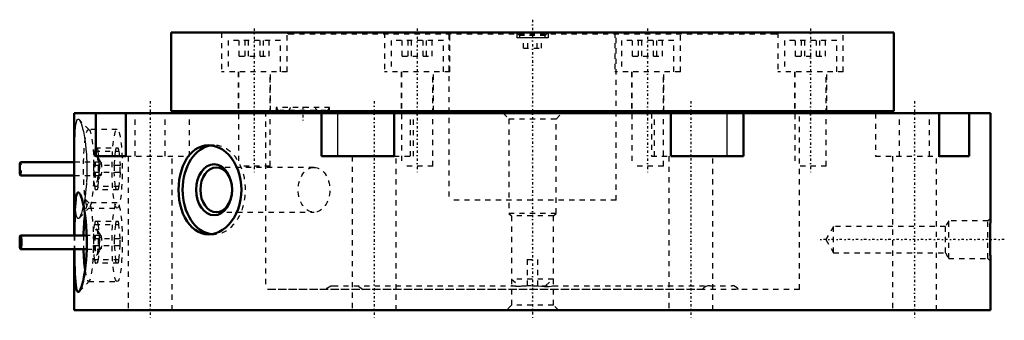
# Model space of a CAD drawing. Header units: millimetres. Extents: x -98 to 90, y -2 to 55.
import ezdxf

# ---------------------------------------------------------------- set-up
doc = ezdxf.new("R2010")
doc.units = ezdxf.units.MM
doc.linetypes.add('Center', pattern=[1.5, 0.45, -0.5, 0.05, -0.5])
doc.linetypes.add('Dashed', pattern=[2, 1, -1])
for name, color, linetype, lineweight in [('2d ConnectionPoints', 7, 'Continuous', 50), ('AM_0', 7, 'Continuous', 50), ('AM_4', 3, 'Continuous', 25), ('AM_5', 3, 'Continuous', 25), ('AM_7', 7, 'Center', 25), ('AM_9', 6, 'Dashed', 25)]:
    doc.layers.add(name, color=color, linetype=linetype, lineweight=lineweight)

# ---------------------------------------------------------------- blocks, each defined once
blk = doc.blocks.new('1_AMF428755_0_in_AMF552968_2')
at = {"layer": 'AM_0'}
for p, q in [((69, 53), (-69, 53)), ((-69, 53), (-69, 38)), ((69, 38), (69, 53)), ((69, 38), (-69, 38))]:
    blk.add_line(p, q, dxfattribs=at)
at = {"layer": 'AM_5'}
for p, q in [((-3, 53), (-3, 52)), ((3, 53), (3, 52)), ((3, 52), (-3, 52))]:
    blk.add_line(p, q, dxfattribs=at)
at = {"layer": 'AM_7'}
for p, q in [((-53.12, 53.75), (-53.12, 26.3)), ((-22, 53.75), (-22, 26.3)), ((22, 53.75), (22, 26.3)), ((53.12, 53.75), (53.12, 26.3)), ((-43.84, 38.82), (-43.84, 36.18))]:
    blk.add_line(p, q, dxfattribs=at)
at = {"layer": 'AM_9'}
for p, q in [((-59.37, 53), (-59.37, 45.5)), ((-47, 53), (-46.48, 52.7)), ((-46.87, 45.5), (-46.87, 53)), ((46.48, 52.7), (-46.48, 52.7)), ((-28.25, 53), (-28.25, 45.5)), ((-16, 52.7), (-16, 21)), ((-15.75, 45.5), (-15.75, 53)), ((-3, 53), (-2.46, 52.46)), ((2.46, 52.46), (3, 53)), ((15.75, 53), (15.75, 45.5)), ((16, 21), (16, 52.7)), ((28.25, 45.5), (28.25, 53)), ((46.48, 52.7), (47, 53)), ((46.87, 53), (46.87, 45.5)), ((59.37, 45.5), (59.37, 53)), ((-48.12, 51.5), (-58.12, 51.5)), ((-58.12, 51.5), (-58.12, 45.5)), ((-55.99, 48.5), (-55.99, 51.5)), ((-54.88, 48.5), (-54.88, 51.5)), ((-54.23, 48.5), (-54.23, 51.5)), ((-52.02, 48.5), (-52.02, 51.5)), ((-51.37, 48.5), (-51.37, 51.5)), ((-50.26, 48.5), (-50.26, 51.5)), ((-48.12, 45.5), (-48.12, 51.5)), ((-17, 51.5), (-27, 51.5)), ((-27, 51.5), (-27, 45.5)), ((-24.87, 48.5), (-24.87, 51.5)), ((-23.76, 48.5), (-23.76, 51.5)), ((-23.11, 48.5), (-23.11, 51.5)), ((-20.9, 48.5), (-20.9, 51.5)), ((-20.25, 48.5), (-20.25, 51.5)), ((-19.14, 48.5), (-19.14, 51.5)), ((-17, 45.5), (-17, 51.5)), ((-2.46, 52.46), (-2.46, 52)), ((2.46, 52.46), (-2.46, 52.46)), ((2.46, 52), (-2.46, 52)), ((-1.73, 50), (-1.73, 52)), ((-0.87, 50), (-0.87, 52)), ((0.87, 50), (0.87, 52)), ((1.73, 50), (1.73, 52)), ((2.46, 52), (2.46, 52.46)), ((27, 51.5), (17, 51.5)), ((17, 51.5), (17, 45.5)), ((19.14, 48.5), (19.14, 51.5)), ((20.25, 48.5), (20.25, 51.5)), ((20.9, 48.5), (20.9, 51.5)), ((23.11, 48.5), (23.11, 51.5)), ((23.76, 48.5), (23.76, 51.5)), ((24.87, 48.5), (24.87, 51.5)), ((27, 45.5), (27, 51.5)), ((58.12, 51.5), (48.12, 51.5)), ((48.12, 51.5), (48.12, 45.5)), ((50.26, 48.5), (50.26, 51.5)), ((51.37, 48.5), (51.37, 51.5)), ((52.02, 48.5), (52.02, 51.5)), ((54.23, 48.5), (54.23, 51.5)), ((54.88, 48.5), (54.88, 51.5)), ((55.99, 48.5), (55.99, 51.5)), ((58.12, 45.5), (58.12, 51.5)), ((-1.73, 50), (1.73, 50)), ((-55.99, 48.5), (-50.26, 48.5)), ((-24.87, 48.5), (-19.14, 48.5)), ((19.14, 48.5), (24.87, 48.5)), ((50.26, 48.5), (55.99, 48.5)), ((-46.87, 45.5), (-59.37, 45.5)), ((-56.22, 45.5), (-56.22, 38)), ((-56.12, 45.5), (-56.12, 27.5)), ((-50.12, 27.5), (-50.12, 45.5)), ((-50.02, 38), (-50.02, 45.5)), ((-15.75, 45.5), (-28.25, 45.5)), ((-25.1, 45.5), (-25.1, 38)), ((-25, 45.5), (-25, 27.5)), ((-19, 27.5), (-19, 45.5)), ((-18.9, 38), (-18.9, 45.5)), ((28.25, 45.5), (15.75, 45.5)), ((18.9, 45.5), (18.9, 38)), ((19, 45.5), (19, 27.5)), ((25, 27.5), (25, 45.5)), ((25.1, 38), (25.1, 45.5)), ((59.37, 45.5), (46.87, 45.5)), ((50.02, 45.5), (50.02, 38)), ((50.12, 45.5), (50.12, 27.5)), ((56.12, 27.5), (56.12, 45.5)), ((56.22, 38), (56.22, 45.5)), ((-51, 38), (-51, 4)), ((-38.74, 38.7), (-48.94, 38.7)), ((-48.94, 38.7), (-48.94, 38)), ((-39.44, 38.1), (-48.24, 38.1)), ((-38.74, 38), (-38.74, 38.7)), ((51, 4), (51, 38)), ((-50.12, 27.5), (-56.12, 27.5)), ((-19, 27.5), (-25, 27.5)), ((25, 27.5), (19, 27.5)), ((56.12, 27.5), (50.12, 27.5)), ((16, 21), (-16, 21)), ((-1, 9.7), (1, 9.7)), ((-1, 9.7), (-1, 4.7)), ((1, 4.7), (1, 9.7)), ((4, 5.96), (-4, 5.96)), ((-4, 5.96), (-2.5, 4.7)), ((2.5, 4.7), (4, 5.96)), ((32.41, 4), (-51, 4)), ((-38.12, 4.7), (38.12, 4.7)), ((51, 4), (39.38, 4))]:
    blk.add_line(p, q, dxfattribs=at)
for points in [[(-39.38, 4), (-39.12, 4.29), (-38.81, 4.51), (-38.48, 4.65), (-38.12, 4.7)], [(-33.88, 4.7), (-33.5, 4.66), (-33.13, 4.53), (-32.76, 4.31), (-32.41, 4)], [(-0.25, 4.7), (-0.99, 4.67), (-1.73, 4.6), (-2.29, 4.55), (-2.8, 4.53), (-3.22, 4.54), (-3.57, 4.59), (-3.81, 4.65), (-3.96, 4.69), (-3.99, 4.7)], [(0.25, 4.7), (0.99, 4.67), (1.73, 4.6), (2.29, 4.55), (2.8, 4.53), (3.22, 4.54), (3.57, 4.59), (3.81, 4.65), (3.96, 4.69), (3.99, 4.7)], [(33.88, 4.7), (33.5, 4.66), (33.13, 4.53), (32.76, 4.31), (32.41, 4)], [(39.38, 4), (39.12, 4.29), (38.81, 4.51), (38.48, 4.65), (38.12, 4.7)]]:
    blk.add_lwpolyline(points, dxfattribs=at)
for centre, start, end in [((-48.24, 38.7), 180, 270), ((-46.84, 38.7), 270, 0), ((-40.84, 38.7), 180, 270), ((-39.44, 38.7), 270, 0)]:
    blk.add_arc(centre, 0.6, start, end, dxfattribs=at)
blk = doc.blocks.new('2_AMF552968_01_0_in_AMF552968_2')
at = {"layer": 'AM_0'}
for p, q in [((-68, 38), (-68.4, 37.6)), ((68.4, 37.6), (68, 38)), ((87.5, 37.6), (-87.5, 37.6)), ((-87.5, 37.6), (-87.5, 14.3)), ((-83.41, 37.6), (-83.41, 29.4)), ((-77.67, 29.4), (-77.67, 37.6)), ((-40.29, 37.6), (-40.29, 29.4)), ((-26.43, 29.4), (-26.43, 37.6)), ((26.43, 37.6), (26.43, 29.4)), ((40.29, 29.4), (40.29, 37.6)), ((77.67, 37.6), (77.67, 29.4)), ((83.41, 29.4), (83.41, 37.6)), ((87.5, 17.59), (87.5, 37.6)), ((-87.5, 28.3), (-97.76, 28.3)), ((-83.41, 29.4), (-77.67, 29.4)), ((-40.29, 29.4), (-26.43, 29.4)), ((26.43, 29.4), (40.29, 29.4)), ((77.67, 29.4), (83.41, 29.4)), ((-97.76, 25.7), (-87.5, 25.7)), ((-85.13, 14.3), (-97.76, 14.3)), ((-97.76, 11.7), (-85.13, 11.7)), ((-87.5, 11.7), (-87.5, 0)), ((87.47, 10), (87.5, 9.4)), ((87.5, 0), (87.5, 9.41)), ((87.5, 0), (-87.5, 0))]:
    blk.add_line(p, q, dxfattribs=at)
for points in [[(-61.87, 31.5), (-61.88, 31.5), (-62.55, 31.45), (-63.2, 31.28), (-63.83, 31.02), (-64.43, 30.66), (-64.99, 30.19), (-65.51, 29.64), (-65.98, 29.01), (-66.39, 28.3), (-66.75, 27.52), (-67.05, 26.68), (-67.29, 25.8), (-67.46, 24.87), (-67.56, 23.93), (-67.59, 22.98), (-67.55, 22.03), (-67.45, 21.09), (-67.28, 20.18), (-67.05, 19.3), (-66.75, 18.47), (-66.39, 17.69), (-65.97, 16.98), (-65.5, 16.35), (-64.98, 15.8), (-64.41, 15.33), (-63.81, 14.97), (-63.18, 14.71), (-62.52, 14.55), (-61.87, 14.5)], [(-55.57, 23), (-55.61, 23.95), (-55.73, 24.89), (-55.94, 25.81), (-56.22, 26.68), (-56.57, 27.52), (-56.99, 28.3), (-57.47, 29.01), (-58.01, 29.64), (-58.59, 30.2), (-59.21, 30.66), (-59.86, 31.02), (-60.53, 31.29), (-61.2, 31.45), (-61.87, 31.5)], [(-61.87, 14.5), (-61.85, 14.5), (-61.18, 14.56), (-60.5, 14.72), (-59.84, 14.98), (-59.2, 15.35), (-58.58, 15.81), (-58, 16.37), (-57.47, 17), (-56.98, 17.72), (-56.56, 18.5), (-56.21, 19.33), (-55.93, 20.22), (-55.73, 21.14), (-55.61, 22.06), (-55.57, 23)], [(-86.58, 22.41), (-86.64, 22.46), (-86.78, 22.5), (-86.9, 22.42), (-87, 22.23), (-87.1, 21.95), (-87.18, 21.56), (-87.24, 21.08), (-87.3, 20.51), (-87.35, 19.83), (-87.38, 19.08), (-87.41, 18.27), (-87.43, 17.36), (-87.45, 16.39), (-87.46, 15.38), (-87.46, 14.31), (-87.46, 14.3)], [(-85.68, 6.34), (-85.55, 7.04), (-85.44, 7.8), (-85.34, 8.59), (-85.25, 9.57), (-85.18, 10.6), (-85.13, 11.65), (-85.11, 12.74), (-85.12, 13.85), (-85.15, 14.94), (-85.22, 16.01), (-85.31, 17.06), (-85.42, 18.04), (-85.55, 18.95), (-85.7, 19.78), (-85.86, 20.52), (-86.02, 21.14), (-86.19, 21.65), (-86.35, 22.05), (-86.5, 22.31), (-86.58, 22.41)], [(87.5, 17.6), (87.5, 17.56), (87.49, 17.4), (87.48, 17.15), (87.47, 16.79), (87.45, 16.35), (87.44, 15.82), (87.42, 15.23), (87.41, 14.58), (87.41, 13.9), (87.41, 13.19), (87.41, 12.5), (87.42, 11.83), (87.44, 11.22), (87.45, 10.66), (87.46, 10.31), (87.47, 10)], [(-87.46, 11.7), (-87.46, 11.03), (-87.45, 9.95), (-87.44, 8.91), (-87.42, 7.93), (-87.39, 7.02), (-87.35, 6.18), (-87.3, 5.47), (-87.23, 4.84), (-87.16, 4.33), (-87.07, 3.95), (-86.96, 3.68), (-86.85, 3.53), (-86.72, 3.5), (-86.59, 3.58), (-86.58, 3.59)], [(-86.58, 3.59), (-86.44, 3.77), (-86.3, 4.06), (-86.15, 4.46), (-86, 4.94), (-85.83, 5.59), (-85.68, 6.34)]]:
    blk.add_lwpolyline(points, dxfattribs=at)
for centre, major_axis, ratio, start_param, end_param in [((-60.81, 23), (0, 8.5), 0.707107, 0.080804, 3.057544), ((-97.76, 27), (0, 1.3), 0.130526, 6.283185, 9.424778), ((-84.77, 13), (0, 7.5), 0.130526, 0.7833, 1.396583), ((-84.77, 13), (0, 7.5), 0.130526, -4.538176, -3.923805)]:
    blk.add_ellipse(centre, major_axis=major_axis, ratio=ratio, start_param=start_param, end_param=end_param, dxfattribs=at)
for centre, major_axis, ratio in [((-60.81, 23), (0, -4.86), 0.707107), ((-60.4, 23), (0, 4.28), 0.707107), ((-97.76, 13), (0, 1.3), 0.130526)]:
    blk.add_ellipse(centre, major_axis=major_axis, ratio=ratio, dxfattribs=at)
at = {"layer": 'AM_4'}
for p, q in [((-37.16, 29.4), (-37.16, 37.6)), ((37.16, 29.4), (37.16, 37.6))]:
    blk.add_line(p, q, dxfattribs=at)
at = {"layer": 'AM_7'}
for p, q in [((0, 55.45), (0, -1.9)), ((-72.99, 39.9), (-72.99, -1.9)), ((-30.23, 39.9), (-30.23, -1.9)), ((30.23, 39.9), (30.23, -1.9)), ((72.99, 39.9), (72.99, -1.9)), ((90.12, 13.5), (54.43, 13.5))]:
    blk.add_line(p, q, dxfattribs=at)
at = {"layer": 'AM_9'}
for p, q in [((-51, 38), (-51, 4)), ((51, 4), (51, 38)), ((-84.64, 34.43), (-86.57, 36.4)), ((-75.86, 29.4), (-75.86, 37.6)), ((-70.12, 29.4), (-70.12, 37.6)), ((-65.49, 29.4), (-65.49, 37.6)), ((-23.3, 29.4), (-23.3, 37.6)), ((-22.73, 29.4), (-22.73, 37.6)), ((-5.6, 37.6), (-4.5, 36.5)), ((-4.5, 36.5), (-4.5, 18.5)), ((4.5, 36.5), (-4.5, 36.5)), ((4.5, 36.5), (5.6, 37.6)), ((4.5, 18.5), (4.5, 36.5)), ((22.73, 37.6), (22.73, 29.4)), ((23.3, 29.4), (23.3, 37.6)), ((65.49, 37.6), (65.49, 29.4)), ((70.12, 29.4), (70.12, 37.6)), ((75.86, 29.4), (75.86, 37.6)), ((-79.32, 34.5), (-84.77, 34.5)), ((-83.63, 30.37), (-83.84, 27.63)), ((-83.63, 30.37), (-78.97, 30.37)), ((-83.49, 31), (-79.11, 31)), ((-82.73, 27.63), (-82.93, 30.37)), ((-79.87, 27.63), (-79.66, 30.37)), ((-78.97, 30.37), (-78.76, 27.63)), ((-60.81, 31.5), (-61.87, 31.5)), ((-82.47, 28.3), (-87.5, 28.3)), ((-83.18, 29.5), (-83.28, 29.5)), ((-82.43, 28.27), (-83.11, 29.44)), ((-77.67, 29.4), (-65.49, 29.4)), ((-77.19, 29.4), (-77.19, 0)), ((-68.79, 0), (-68.79, 29.4)), ((-34.43, 29.4), (-34.43, 0)), ((-26.43, 29.4), (-22.73, 29.4)), ((-26.03, 0), (-26.03, 29.4)), ((22.73, 29.4), (26.43, 29.4)), ((26.03, 29.4), (26.03, 0)), ((34.43, 0), (34.43, 29.4)), ((65.49, 29.4), (77.67, 29.4)), ((68.79, 29.4), (68.79, 0)), ((77.19, 0), (77.19, 29.4)), ((-78.76, 27.63), (-83.84, 27.63)), ((-83.84, 26.37), (-78.76, 26.37)), ((-83.84, 26.37), (-83.63, 23.63)), ((-82.93, 23.63), (-82.73, 26.37)), ((-79.66, 23.63), (-79.87, 26.37)), ((-78.76, 26.37), (-78.97, 23.63)), ((-41.72, 27.28), (-60.4, 27.28)), ((-87.5, 25.7), (-82.47, 25.7)), ((-83.28, 24.5), (-83.18, 24.5)), ((-83.11, 24.56), (-82.43, 25.73)), ((-78.97, 23.63), (-83.63, 23.63)), ((-79.11, 23), (-83.49, 23)), ((-84.64, 20.43), (-86.57, 22.4)), ((-86.58, 17.6), (-84.64, 19.57)), ((-79.32, 20.5), (-84.77, 20.5)), ((-84.77, 19.5), (-79.32, 19.5)), ((-83.49, 17), (-79.11, 17)), ((-60.4, 18.72), (-41.72, 18.72)), ((-4.5, 18.5), (-4, 18)), ((4.5, 18.5), (-4.5, 18.5)), ((-4, 18), (-4, 1)), ((4, 18), (-4, 18)), ((4, 18), (4.5, 18.5)), ((4, 1), (4, 18)), ((79.5, 17.1), (78.86, 16)), ((79.5, 9.9), (79.5, 17.1)), ((87, 17.1), (79.5, 17.1)), ((87.5, 17.6), (87, 17.1)), ((87, 9.9), (87, 17.1)), ((-83.84, 13.63), (-83.63, 16.37)), ((-83.63, 16.37), (-78.97, 16.37)), ((-83.18, 15.5), (-83.28, 15.5)), ((-82.43, 14.27), (-83.11, 15.44)), ((-82.93, 16.37), (-82.73, 13.63)), ((-79.66, 16.37), (-79.87, 13.63)), ((-78.76, 13.63), (-78.97, 16.37)), ((57.5, 16), (56.06, 13.5)), ((78.86, 16), (57.5, 16)), ((57.5, 11), (57.5, 16)), ((78.86, 11), (78.86, 16)), ((-87.5, 14.3), (-87.5, 11.7)), ((-87.46, 14.3), (-87.46, 11.7)), ((-82.47, 14.3), (-85.13, 14.3)), ((-78.76, 13.63), (-83.84, 13.63)), ((-61.87, 14.5), (-60.81, 14.5)), ((56.06, 13.5), (57.5, 11)), ((-85.13, 11.7), (-82.47, 11.7)), ((-83.84, 12.37), (-78.76, 12.37)), ((-83.63, 9.63), (-83.84, 12.37)), ((-83.11, 10.56), (-82.43, 11.73)), ((-82.73, 12.37), (-82.93, 9.63)), ((-79.87, 12.37), (-79.66, 9.63)), ((-78.97, 9.63), (-78.76, 12.37)), ((-78.97, 9.63), (-83.63, 9.63)), ((-83.28, 10.5), (-83.18, 10.5)), ((57.5, 11), (78.86, 11)), ((78.86, 11), (79.5, 9.9)), ((79.5, 9.9), (87, 9.9)), ((87, 9.9), (87.5, 9.4)), ((87.48, 9.81), (87.47, 10.03)), ((-79.11, 9), (-83.49, 9)), ((-86.58, 3.59), (-84.64, 5.57)), ((-84.77, 5.5), (-79.32, 5.5)), ((51, 4), (-51, 4)), ((-4, 1), (-5, 0)), ((4, 1), (-4, 1)), ((5, 0), (4, 1))]:
    blk.add_line(p, q, dxfattribs=at)
for points in [[(-87.41, 21.72), (-87.43, 22.51), (-87.44, 23.34), (-87.45, 24.19), (-87.46, 25.25), (-87.47, 26.34), (-87.47, 27.43), (-87.46, 28.53), (-87.46, 29.62), (-87.44, 30.68), (-87.43, 31.68), (-87.4, 32.62), (-87.37, 33.49), (-87.32, 34.25), (-87.26, 34.92), (-87.19, 35.48), (-87.1, 35.91), (-87.01, 36.23), (-86.89, 36.42), (-86.77, 36.5), (-86.64, 36.46), (-86.58, 36.41)], [(-86.58, 36.41), (-86.5, 36.31), (-86.36, 36.06), (-86.21, 35.71), (-86.06, 35.27), (-85.91, 34.72), (-85.76, 34.09), (-85.63, 33.38), (-85.49, 32.57), (-85.38, 31.7), (-85.28, 30.77), (-85.2, 29.75), (-85.14, 28.7), (-85.13, 28.3)], [(-85.13, 28.3), (-85.11, 27.64), (-85.11, 26.53), (-85.13, 25.7)], [(-85.13, 25.7), (-85.14, 25.43), (-85.19, 24.35), (-85.27, 23.29), (-85.38, 22.29), (-85.51, 21.34), (-85.65, 20.49), (-85.75, 19.99)], [(-87.34, 19.99), (-87.38, 20.78), (-87.41, 21.72)], [(-86.58, 17.59), (-86.6, 17.58), (-86.73, 17.5), (-86.86, 17.54), (-86.97, 17.69), (-87.07, 17.94), (-87.15, 18.3), (-87.22, 18.75), (-87.28, 19.3), (-87.33, 19.92), (-87.34, 19.99)], [(-85.75, 19.99), (-85.8, 19.72), (-85.97, 19.05), (-86.13, 18.51), (-86.29, 18.08), (-86.45, 17.76), (-86.58, 17.59)]]:
    blk.add_lwpolyline(points, dxfattribs=at)
for centre, major_axis, ratio in [((-84.77, 27), (0, 7.5), 0.130526), ((-79.32, 27), (0, -7.5), 0.130526), ((-83.28, 27), (0, 2.5), 0.130526), ((-83.18, 27), (0, 2.5), 0.130526), ((-82.47, 27), (0, 1.3), 0.130526), ((-41.72, 23), (0, 4.28), 0.707107), ((-79.32, 13), (0, -7.5), 0.130526), ((-83.28, 13), (0, 2.5), 0.130526), ((-83.18, 13), (0, 2.5), 0.130526), ((-82.47, 13), (0, 1.3), 0.130526)]:
    blk.add_ellipse(centre, major_axis=major_axis, ratio=ratio, dxfattribs=at)
for centre, major_axis, ratio, start_param, end_param in [((-83.28, 27), (0, 4.3), 0.130526, 0.37575, 0.671447), ((-83.28, 27), (0, 4.3), 0.130526, -0.671447, -0.37575), ((-79.32, 27), (0, 4.3), 0.130526, 0.37575, 0.671447), ((-79.32, 27), (0, 4.3), 0.130526, -0.671447, -0.37575), ((-60.81, 23), (0, 8.5), 0.707107, 3.057544, 6.363989), ((-97.76, 27), (0, 1.3), 0.130526, 3.141593, 6.283185), ((-83.28, 27), (0, 4.3), 0.130526, 1.422948, 1.718645), ((-83.28, 27), (0, 4.3), 0.130526, 4.56454, 4.860237), ((-79.32, 27), (0, 4.3), 0.130526, 1.422948, 1.718645), ((-79.32, 27), (0, 4.3), 0.130526, 4.56454, 4.860237), ((-83.28, 27), (0, 4.3), 0.130526, -3.81304, -3.517343), ((-83.28, 27), (0, 4.3), 0.130526, 3.517343, 3.81304), ((-79.32, 27), (0, 4.3), 0.130526, -3.81304, -3.517343), ((-79.32, 27), (0, 4.3), 0.130526, 3.517343, 3.81304), ((-84.77, 13), (0, 7.5), 0.130526, 2.359381, 7.066486), ((-83.28, 13), (0, 4.3), 0.130526, 0.37575, 0.671447), ((-83.28, 13), (0, 4.3), 0.130526, -0.671447, -0.37575), ((-79.32, 13), (0, 4.3), 0.130526, 0.37575, 0.671447), ((-79.32, 13), (0, 4.3), 0.130526, -0.671447, -0.37575), ((-84.77, 13), (0, 7.5), 0.130526, 1.396583, 1.74501), ((-83.28, 13), (0, 4.3), 0.130526, 1.422948, 1.718645), ((-83.28, 13), (0, 4.3), 0.130526, 4.56454, 4.860237), ((-79.32, 13), (0, 4.3), 0.130526, 1.422948, 1.718645), ((-79.32, 13), (0, 4.3), 0.130526, 4.56454, 4.860237), ((-83.28, 13), (0, 4.3), 0.130526, -3.81304, -3.517343), ((-83.28, 13), (0, 4.3), 0.130526, 3.517343, 3.81304), ((-79.32, 13), (0, 4.3), 0.130526, -3.81304, -3.517343), ((-79.32, 13), (0, 4.3), 0.130526, 3.517343, 3.81304)]:
    blk.add_ellipse(centre, major_axis=major_axis, ratio=ratio, start_param=start_param, end_param=end_param, dxfattribs=at)

msp = doc.modelspace()

# ---------------------------------------------------------------- linework, layer by layer
at = {"layer": '2d ConnectionPoints'}
for p in [(0, 38), (0, 0)]:
    msp.add_point(p, dxfattribs=at)

# ---------------------------------------------------------------- block references
for name in ['2_AMF552968_01_0_in_AMF552968_2', '1_AMF428755_0_in_AMF552968_2']:
    msp.add_blockref(name, (0, 0))

doc.saveas('drawing.dxf')
